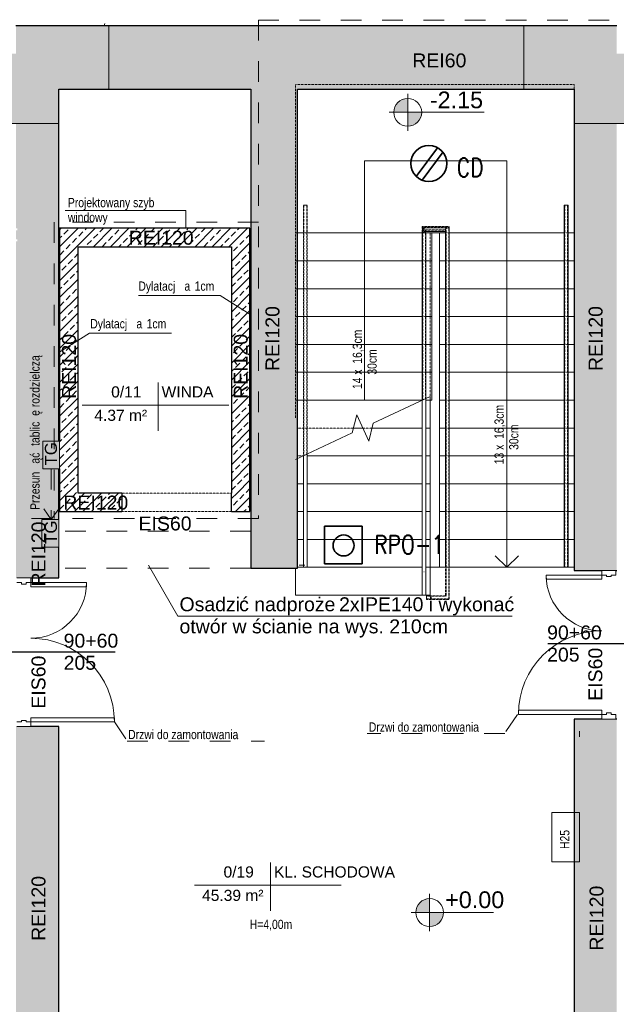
# Model space of a CAD drawing. Header units: centimetres. Extents: x 14504 to 44111, y -18976 to -7683.
# Tile 39 of 141: x 22754 to 23397, y -17597 to -16537. Entities that reach past the tile are written whole.
import ezdxf

# ---------------------------------------------------------------- set-up
doc = ezdxf.new("R2010")
doc.units = ezdxf.units.CM
doc.linetypes.add('Aligning Line 1_8_', pattern=[0.635, 0.3175, -0.3175])
doc.linetypes.add('Ponad', pattern=[0.396875, 0.238125, -0.15875])
for name, color, linetype, lineweight in [('A-AREA-IDEN', 4, 'Continuous', 9), ('A-DETL', 6, 'Continuous', 9), ('A-DETL-GENF', 92, 'Continuous', 9), ('A-DETL-MEDM', 33, 'Continuous', 25), ('A-DETL-THIN', 151, 'Continuous', 9), ('A-DOOR', 31, 'Continuous', 9), ('A-DOOR-FRAM', 31, 'Continuous', 18), ('A-FLOR', 192, 'Continuous', 9), ('A-FLOR-HRAL', 11, 'Continuous', 9), ('A-FLOR-HRAL-MBND', 5, 'Ponad', 9), ('A-WALL', 4, 'Continuous', 9), ('A-WALL-PATT', 111, 'Continuous', 25), ('G-ANNO-DIMS', 111, 'Continuous', 9), ('G-ANNO-TEXT', 8, 'Continuous', 9), ('IE inst', 1, 'Continuous', 50), ('S-STRS', 31, 'Continuous', 9), ('S-STRS-ANNO', 31, 'Continuous', 9), ('S-STRS-MBND', 31, 'Ponad', 9)]:
    doc.layers.add(name, color=color, linetype=linetype, lineweight=lineweight)
doc.styles.add('Arial', font='arial.ttf', dxfattribs={"height": 23.8125})
doc.styles.add('Arial_1', font='arial.ttf', dxfattribs={"height": 12})
doc.styles.add('Arial_2', font='arial.ttf', dxfattribs={"height": 18})
doc.styles.add('Arial_3', font='arial.ttf', dxfattribs={"width": 0.8, "height": 18})
doc.styles.add('Arial_4', font='arial.ttf', dxfattribs={"height": 10})
doc.styles.get("Standard").update_dxf_attribs({"font": 'romans.shx', "width": 0.8, "height": 20})
pattern_1 = [(45, (6556.392, -7730.719), (-9.123799, 9.123799), []), (45, (6565.516, -7730.719), (-9.123799, 9.123799), [6.452, -3.226])]

# ---------------------------------------------------------------- blocks, each defined once
blk = doc.blocks.new('Otwór drzwiowy - 118x223-651258-3_Poziom parteru')
at = {"layer": 'A-DETL-GENF', "linetype": 'Ponad'}
for p, q in [((58.2, 10), (-59.8, 10)), ((-59.8, -10), (58.2, -10))]:
    blk.add_line(p, q, dxfattribs=at)
at = {"layer": 'A-DETL-MEDM'}
for p, q in [((-59.8, 10), (-59.8, -10)), ((58.2, -10), (58.2, 10))]:
    blk.add_line(p, q, dxfattribs=at)
blk = doc.blocks.new('Poręcz - Poręcz-703287-3_Poziom parteru')
at = {"layer": 'A-FLOR-HRAL-MBND'}
for p, q in [((16631.6, -9029.2), (16659.7, -9029.2)), ((16631.6, -9035.7), (16631.6, -9029.2)), ((16631.6, -9029.2), (16659.7, -9029.2)), ((16631.6, -9035.7), (16631.6, -9029.2)), ((16631.6, -9029.2), (16659.7, -9029.2)), ((16631.6, -9035.7), (16631.6, -9029.2)), ((16631.6, -9029.2), (16659.7, -9029.2)), ((16631.6, -9035.7), (16631.6, -9029.2)), ((16634.6, -9032.2), (16656.7, -9032.2)), ((16634.6, -9035.7), (16634.6, -9032.2)), ((16634.6, -9032.2), (16656.7, -9032.2)), ((16634.6, -9035.7), (16634.6, -9032.2)), ((16634.6, -9032.2), (16656.7, -9032.2)), ((16634.6, -9035.7), (16634.6, -9032.2)), ((16634.6, -9032.2), (16656.7, -9032.2)), ((16634.6, -9035.7), (16634.6, -9032.2)), ((16656.7, -9032.2), (16656.7, -9395.7)), ((16656.7, -9032.2), (16656.7, -9395.7)), ((16656.7, -9032.2), (16656.7, -9395.7)), ((16656.7, -9032.2), (16656.7, -9395.7)), ((16659.7, -9029.2), (16659.7, -9395.7)), ((16659.7, -9029.2), (16659.7, -9395.7)), ((16659.7, -9029.2), (16659.7, -9395.7)), ((16659.7, -9029.2), (16659.7, -9395.7)), ((16631.6, -9215.7), (16631.6, -9035.7)), ((16631.6, -9215.7), (16631.6, -9035.7)), ((16631.6, -9215.7), (16631.6, -9035.7)), ((16631.6, -9215.7), (16631.6, -9035.7)), ((16634.6, -9214.3), (16634.6, -9035.7)), ((16634.6, -9214.3), (16634.6, -9035.7)), ((16634.6, -9214.3), (16634.6, -9035.7)), ((16634.6, -9214.3), (16634.6, -9035.7)), ((16656.7, -9395.7), (16656.7, -9426.8)), ((16656.7, -9395.7), (16656.7, -9426.8)), ((16656.7, -9395.7), (16656.7, -9426.8)), ((16656.7, -9395.7), (16656.7, -9426.8)), ((16659.7, -9395.7), (16659.7, -9429.8)), ((16659.7, -9395.7), (16659.7, -9429.8)), ((16659.7, -9395.7), (16659.7, -9429.8)), ((16659.7, -9395.7), (16659.7, -9429.8)), ((16635.6, -9429.8), (16635.6, -9426.8)), ((16656.7, -9426.8), (16635.6, -9426.8)), ((16635.6, -9429.8), (16635.6, -9426.8)), ((16656.7, -9426.8), (16635.6, -9426.8)), ((16635.6, -9429.8), (16635.6, -9426.8)), ((16656.7, -9426.8), (16635.6, -9426.8)), ((16635.6, -9429.8), (16635.6, -9426.8)), ((16656.7, -9426.8), (16635.6, -9426.8)), ((16659.7, -9429.8), (16635.6, -9429.8)), ((16659.7, -9429.8), (16635.6, -9429.8)), ((16659.7, -9429.8), (16635.6, -9429.8)), ((16659.7, -9429.8), (16635.6, -9429.8))]:
    blk.add_line(p, q, dxfattribs=at)
blk = doc.blocks.new('Poręcz - Poręcz-703291-3_Poziom parteru')
at = {"layer": 'A-FLOR-HRAL-MBND'}
for p, q in [((16503.7, -9005.7), (16506.7, -9005.7)), ((16503.7, -9035.7), (16503.7, -9005.7)), ((16503.7, -9005.7), (16506.7, -9005.7)), ((16503.7, -9035.7), (16503.7, -9005.7)), ((16503.7, -9005.7), (16506.7, -9005.7)), ((16503.7, -9035.7), (16503.7, -9005.7)), ((16503.7, -9005.7), (16506.7, -9005.7)), ((16503.7, -9035.7), (16503.7, -9005.7)), ((16506.7, -9035.7), (16506.7, -9005.7)), ((16506.7, -9035.7), (16506.7, -9005.7)), ((16506.7, -9035.7), (16506.7, -9005.7)), ((16506.7, -9035.7), (16506.7, -9005.7)), ((16503.7, -9275.3), (16503.7, -9035.7)), ((16503.7, -9275.3), (16503.7, -9035.7)), ((16503.7, -9275.3), (16503.7, -9035.7)), ((16503.7, -9275.3), (16503.7, -9035.7)), ((16506.7, -9273.9), (16506.7, -9035.7)), ((16506.7, -9273.9), (16506.7, -9035.7)), ((16506.7, -9273.9), (16506.7, -9035.7)), ((16506.7, -9273.9), (16506.7, -9035.7))]:
    blk.add_line(p, q, dxfattribs=at)
blk = doc.blocks.new('Typ poręczy górnej - Górna poręcz_wewnętrzny_-703303-3_Poziom parteru')
at = {"layer": 'A-FLOR-HRAL'}
for p, q in [((16631.1, -9396.3), (16631.1, -9425.7)), ((16632.9, -9400.5), (16633.3, -9400.5)), ((16635.1, -9425.7), (16635.1, -9396.3))]:
    blk.add_line(p, q, dxfattribs=at)
at = {"layer": 'A-FLOR-HRAL', "flags": 128}
blk.add_lwpolyline([(16633.3, -9425.7), (16633.1, -9425.7), (16632.9, -9425.7)], dxfattribs=at)
blk = doc.blocks.new('Typ poręczy górnej - Górna poręcz_wewnętrzny_-V14-3_Poziom parteru')
at = {"layer": 'A-FLOR-HRAL', "linetype": 'Ponad'}
for p, q in [((16631.1, -9028.7), (16660.2, -9028.7)), ((16631.1, -9035.7), (16631.1, -9028.7)), ((16635.1, -9032.7), (16656.2, -9032.7)), ((16635.1, -9035.7), (16635.1, -9032.7)), ((16656.2, -9032.7), (16656.2, -9395.7)), ((16660.2, -9028.7), (16660.2, -9395.7)), ((16631.1, -9215.9), (16631.1, -9035.7)), ((16635.1, -9214), (16635.1, -9035.7)), ((16656.2, -9395.7), (16656.2, -9426.3)), ((16660.2, -9395.7), (16660.2, -9430.3)), ((16635.6, -9430.3), (16635.6, -9426.3)), ((16656.2, -9426.3), (16635.6, -9426.3)), ((16660.2, -9430.3), (16635.6, -9430.3))]:
    blk.add_line(p, q, dxfattribs=at)
at = {"layer": 'A-FLOR-HRAL'}
for p, q in [((16635.1, -9214), (16631.1, -9215.9)), ((16631.1, -9425.7), (16631.1, -9215.9)), ((16635.1, -9425.7), (16635.1, -9214)), ((16631.1, -9425.7), (16635.1, -9425.7))]:
    blk.add_line(p, q, dxfattribs=at)
blk = doc.blocks.new('Typ poręczy górnej - Górna poręcz_wewnętrzny_-703317-3_Poziom parteru')
at = {"layer": 'A-FLOR-HRAL', "linetype": 'Ponad'}
for p, q in [((16503.2, -9005.7), (16507.2, -9005.7)), ((16503.2, -9035.7), (16503.2, -9005.7)), ((16507.2, -9035.7), (16507.2, -9005.7)), ((16503.2, -9275.5), (16503.2, -9035.7)), ((16507.2, -9273.7), (16507.2, -9035.7))]:
    blk.add_line(p, q, dxfattribs=at)
at = {"layer": 'A-FLOR-HRAL'}
for p, q in [((16507.2, -9273.7), (16503.2, -9275.5)), ((16503.2, -9395.7), (16503.2, -9275.5)), ((16507.2, -9395.7), (16507.2, -9273.7)), ((16503.2, -9395.7), (16507.2, -9395.7))]:
    blk.add_line(p, q, dxfattribs=at)
blk = doc.blocks.new('Poręcz - Poręcz-704087-3_Poziom parteru')
at = {"layer": 'A-FLOR-HRAL'}
for p, q in [((16631.6, -9030.7), (16632.1, -9030.7)), ((16631.6, -9032.8), (16631.6, -9030.7)), ((16634.6, -9035.4), (16634.6, -9034.2))]:
    blk.add_line(p, q, dxfattribs=at)
blk = doc.blocks.new('Typ poręczy górnej - Górna poręcz_wewnętrzny_-704103-3_Poziom parteru')
at = {"layer": 'A-FLOR-HRAL'}
for p, q in [((16658.2, -9030.2), (16632.3, -9030.2)), ((16656.2, -9032.2), (16656.2, -9395.7)), ((16660.2, -9395.7), (16660.2, -9032.2)), ((16631.1, -9033), (16631.1, -9215.7)), ((16635.1, -9214), (16635.1, -9036.5)), ((16635.8, -9034.2), (16656.2, -9034.2))]:
    blk.add_line(p, q, dxfattribs=at)
at = {"layer": 'A-FLOR-HRAL', "flags": 128}
for points in [[(16633.3, -9032.4), (16633.1, -9032.2), (16632.7, -9031.7), (16632.3, -9031.2), (16632.1, -9030.8), (16632, -9030.4), (16632.1, -9030.2), (16632.3, -9030.2)], [(16658.2, -9030.2), (16657.6, -9030.2), (16657.2, -9030.4), (16656.7, -9030.8), (16656.4, -9031.2), (16656.2, -9031.7), (16656.2, -9032.2)], [(16656.2, -9032.2), (16656.2, -9031.7), (16656.4, -9031.2), (16656.7, -9030.8), (16657.2, -9030.4), (16657.6, -9030.2), (16658.2, -9030.2), (16658.7, -9030.2), (16659.2, -9030.4), (16659.6, -9030.8)], [(16659.6, -9030.8), (16659.2, -9030.4), (16658.7, -9030.2), (16658.2, -9030.2)], [(16633.1, -9033.8), (16632.6, -9033.4), (16632.1, -9033), (16631.7, -9032.8), (16631.4, -9032.8), (16631.2, -9032.8), (16631.1, -9033)], [(16631.1, -9033), (16631.2, -9033.3), (16631.4, -9033.7), (16631.7, -9034.2), (16632.1, -9034.7), (16632.6, -9035.2), (16633.1, -9035.7), (16633.3, -9035.9)], [(16634.8, -9035.7), (16634.5, -9035.3), (16634.1, -9034.8), (16633.6, -9034.3)], [(16658.4, -9395.7), (16658.2, -9395.7), (16658, -9395.7)]]:
    blk.add_lwpolyline(points, dxfattribs=at)
blk = doc.blocks.new('Typ poręczy górnej - Górna poręcz_wewnętrzny_-V15-3_Poziom parteru')
at = {"layer": 'A-FLOR-HRAL'}
for p, q in [((16633.1, -9030.2), (16633.1, -9034.2)), ((16633.1, -9030.2), (16660.2, -9030.2)), ((16660.2, -9030.2), (16660.2, -9395.7)), ((16631.1, -9035.7), (16635.1, -9035.7)), ((16631.1, -9215.7), (16631.1, -9035.7)), ((16633.1, -9034.2), (16656.2, -9034.2)), ((16635.1, -9214), (16635.1, -9035.7)), ((16656.2, -9034.2), (16656.2, -9395.7)), ((16631.1, -9215.7), (16631.5, -9215.7)), ((16660.2, -9395.7), (16656.2, -9395.7))]:
    blk.add_line(p, q, dxfattribs=at)
blk = doc.blocks.new('Typ poręczy górnej - Górna poręcz_wewnętrzny_-704117-3_Poziom parteru')
at = {"layer": 'A-FLOR-HRAL'}
for p, q in [((16784.1, -9005.7), (16784.1, -9036.7)), ((16788.1, -9036.7), (16788.1, -9005.7)), ((16784.1, -9036.7), (16784.1, -9395.7)), ((16788.1, -9395.7), (16788.1, -9036.7))]:
    blk.add_line(p, q, dxfattribs=at)
at = {"layer": 'A-FLOR-HRAL', "flags": 128}
for points in [[(16785.9, -9005.7), (16786.1, -9005.7), (16786.3, -9005.7)], [(16786.3, -9395.7), (16786.1, -9395.7), (16785.9, -9395.7)]]:
    blk.add_lwpolyline(points, dxfattribs=at)
blk = doc.blocks.new('Typ poręczy górnej - Górna poręcz_wewnętrzny_-V16-3_Poziom parteru')
at = {"layer": 'A-FLOR-HRAL'}
for p, q in [((16788.1, -9005.7), (16784.1, -9005.7)), ((16784.1, -9005.7), (16784.1, -9395.7)), ((16788.1, -9005.7), (16788.1, -9395.7)), ((16788.1, -9395.7), (16784.1, -9395.7))]:
    blk.add_line(p, q, dxfattribs=at)
blk = doc.blocks.new('Poręcz - Poręcz-712260-3_Poziom parteru')
at = {"layer": 'A-FLOR-HRAL-MBND'}
for p, q in [((16784.6, -9005.7), (16784.6, -9035.7)), ((16784.6, -9005.7), (16784.6, -9035.7)), ((16784.6, -9005.7), (16784.6, -9035.7)), ((16784.6, -9005.7), (16784.6, -9035.7)), ((16787.6, -9005.7), (16787.6, -9035.7)), ((16787.6, -9005.7), (16787.6, -9035.7)), ((16787.6, -9005.7), (16787.6, -9035.7)), ((16787.6, -9005.7), (16787.6, -9035.7)), ((16784.6, -9035.7), (16784.6, -9395.7)), ((16784.6, -9035.7), (16784.6, -9395.7)), ((16784.6, -9035.7), (16784.6, -9395.7)), ((16784.6, -9035.7), (16784.6, -9395.7)), ((16787.6, -9035.7), (16787.6, -9395.7)), ((16787.6, -9035.7), (16787.6, -9395.7)), ((16787.6, -9035.7), (16787.6, -9395.7)), ((16787.6, -9035.7), (16787.6, -9395.7)), ((16787.6, -9395.7), (16784.6, -9395.7)), ((16787.6, -9395.7), (16784.6, -9395.7)), ((16787.6, -9395.7), (16784.6, -9395.7)), ((16787.6, -9395.7), (16784.6, -9395.7))]:
    blk.add_line(p, q, dxfattribs=at)
blk = doc.blocks.new('Etyk_pom_1_mala - Etyk_pom_1_mala-219433-3_Poziom parteru')
at = {"layer": 'A-AREA-IDEN'}
for p, q in [((-0.096, 0.144), (-0.096, -0.378)), ((-0.915, -0.101), (0.666, -0.101))]:
    blk.add_line(p, q, dxfattribs=at)

msp = doc.modelspace()

# ---------------------------------------------------------------- hatches: boundary and pattern name
at = {"layer": 'A-DETL-GENF', "transparency": 33554508}
for color, points in [(1, [(22751.1, -16648.4), (22796, -16648.4), (22796, -16611.4), (22850, -16611.4), (22850, -16543.4), (22750, -16543.4), (22750, -16573.4), (22650, -16573.4), (22650, -16648.4), (22750, -16648.4)]), (1, [(23354.6, -16648.4), (23497, -16648.4), (23497, -16573.4), (23397, -16573.4), (23397, -16543.4), (23297, -16543.4), (23297, -16611.4), (23351, -16611.4), (23351, -16648.4)]), (7, [(22781.2, -17020.4), (22797, -17020.4), (22797, -16990.4), (22779, -16990.4), (22779, -17020.4)]), (7, [(22796, -17104.8), (22796, -17074.8), (22778, -17074.8), (22778, -17104.8), (22796, -17104.8)])]:
    msp.add_hatch(color=color, dxfattribs=at).paths.add_polyline_path(points)
at = {"layer": 'A-WALL-PATT', "lineweight": 9, "transparency": 33554610}
for points in [[(23003, -16611.4), (23297, -16611.4), (23297, -16543.4), (22850, -16543.4), (22850, -16611.4)], [(23003, -17127.4), (23053, -17127.4), (23053, -16611.4), (23003, -16611.4), (23003, -16957.6)]]:
    msp.add_hatch(color=256, dxfattribs=at).paths.add_polyline_path(points)
h = msp.add_hatch(color=256, dxfattribs=at)
h.paths.add_polyline_path([(22750, -18071.2), (22796, -18071.2), (22796, -17297.8), (22750, -17297.8), (22750, -18056.4)])
h.paths.add_polyline_path([(22793.6, -17137.8), (22796, -17137.8), (22796, -17104.8), (22778, -17104.8), (22778, -17074.8), (22796, -17074.8), (22796, -17020.4), (22779, -17020.4), (22779, -16990.4), (22796, -16990.4), (22796, -16648.4), (22750, -16648.4), (22750, -16761.4), (22751.6, -16761.4), (22751.6, -16763.4), (22750, -16763.4), (22750, -16773.4), (22751.6, -16773.4), (22751.6, -16775.4), (22750, -16775.4), (22750, -17137.8), (22766, -17137.8)])
h = msp.add_hatch(color=256, dxfattribs=at)
h.paths.add_polyline_path([(23381, -18146.2), (23397, -18146.2), (23397, -17289.8), (23351, -17289.8), (23351, -18146.2), (23367.2, -18146.2)])
h.paths.add_polyline_path([(23391.1, -17129.8), (23397, -17129.8), (23397, -16648.4), (23351, -16648.4), (23351, -17129.8), (23386, -17129.8)])
h = msp.add_hatch(dxfattribs=at)
h.set_pattern_fill('FP_1', color=256, style=0, pattern_type=2)
h.set_pattern_definition(pattern_1)
h.paths.add_polyline_path([(22797, -17066.4), (22817, -17066.4), (22817, -16761.4), (22797, -16761.4), (22797, -17020.4)])
h = msp.add_hatch(dxfattribs=at)
h.set_pattern_fill('FP_1', color=256, style=0, pattern_type=2)
h.set_pattern_definition(pattern_1)
h.paths.add_polyline_path([(23002, -16781.4), (23002, -16761.4), (22817, -16761.4), (22817, -16781.4), (22982, -16781.4)])
h = msp.add_hatch(dxfattribs=at)
h.set_pattern_fill('FP_1', color=256, style=0, pattern_type=2)
h.set_pattern_definition(pattern_1)
h.paths.add_polyline_path([(23002, -17046.4), (23002, -16781.4), (22982, -16781.4), (22982, -17046.4), (22984, -17046.4)])
h = msp.add_hatch(dxfattribs=at)
h.set_pattern_fill('FP_1', color=256, style=0, pattern_type=2)
h.set_pattern_definition(pattern_1)
h.paths.add_polyline_path([(22982, -17066.4), (23002, -17066.4), (23002, -17046.4), (22982, -17046.4)])
h.paths.add_polyline_path([(22817, -17066.4), (22864, -17066.4), (22864, -17046.4), (22817, -17046.4)])
at = {"layer": 'G-ANNO-DIMS'}
h = msp.add_hatch(color=256, dxfattribs=at)
edge = h.paths.add_edge_path()
edge.add_arc((23171.9, -16636.5), 15, 90, 180)
edge.add_line((23156.9, -16636.5), (23171.9, -16636.5))
edge.add_line((23171.9, -16636.5), (23171.9, -16621.5))
h = msp.add_hatch(color=256, dxfattribs=at)
edge = h.paths.add_edge_path()
edge.add_arc((23171.9, -16636.5), 15, 270, 360)
edge.add_line((23186.9, -16636.5), (23171.9, -16636.5))
edge.add_line((23171.9, -16636.5), (23171.9, -16651.5))
h = msp.add_hatch(color=256, dxfattribs=at)
edge = h.paths.add_edge_path()
edge.add_arc((23195.5, -17498.1), 15, 90, 180)
edge.add_line((23180.5, -17498.1), (23195.5, -17498.1))
edge.add_line((23195.5, -17498.1), (23195.5, -17483.1))
h = msp.add_hatch(color=256, dxfattribs=at)
edge = h.paths.add_edge_path()
edge.add_arc((23195.5, -17498.1), 15, 270, 360)
edge.add_line((23210.5, -17498.1), (23195.5, -17498.1))
edge.add_line((23195.5, -17498.1), (23195.5, -17513.1))

# ---------------------------------------------------------------- linework, layer by layer
at = {"layer": 'A-DETL', "linetype": 'Aligning Line 1_8_', "ltscale": 70}
for p, q in [((22857.6, -16498.1), (22845.1, -16543.4)), ((23011, -16537.1), (23403.5, -16537.1)), ((23011, -16537.1), (23011, -17073.9)), ((23297, -16543.4), (23297, -16611.4)), ((23011, -16754.8), (22791, -16754.8)), ((22791, -16754.8), (22791, -17073.9)), ((22788, -17020.4), (22788, -17074.8)), ((22788, -17074.8), (22780, -17063.4)), ((22788, -17074.8), (22796, -17063.4)), ((23011, -17073.9), (22743.5, -17073.9)), ((23003, -17087.4), (22797, -17087.4)), ((23003, -17127.4), (22797, -17127.4)), ((23290, -17284.8), (23276.3, -17305.2)), ((22856, -17292.8), (22869.8, -17313.2)), ((23276.3, -17305.5), (23128.3, -17305.5)), ((22869.8, -17313.5), (23017.8, -17313.5))]:
    msp.add_line(p, q, dxfattribs=at)
at = {"layer": 'A-DETL-MEDM'}
for p, q in [((23322.8, -17208.4), (23433.8, -17208.4)), ((22856.8, -17217.8), (22745.8, -17217.8))]:
    msp.add_line(p, q, dxfattribs=at)
at = {"layer": 'A-DETL-THIN'}
for p, q in [((22850, -16543.4), (22750, -16543.4)), ((22850, -16611.4), (22850, -16543.4)), ((23397, -16543.4), (23297, -16543.4)), ((23297, -16543.4), (23297, -16611.4)), ((22796, -16648.4), (22796, -16611.4)), ((22796, -16611.4), (22850, -16611.4)), ((23297, -16611.4), (23351, -16611.4)), ((23351, -16611.4), (23351, -16648.4)), ((22650, -16648.4), (22796, -16648.4)), ((23351, -16648.4), (23497, -16648.4)), ((22932.9, -16742.3), (22802.9, -16742.3)), ((22932.9, -16742.3), (22932.9, -16761.4)), ((22969.8, -16833.7), (22881.8, -16833.7)), ((22969.8, -16833.7), (23003, -16854.5)), ((22829.3, -16874.2), (22796, -16895)), ((22829.3, -16874.2), (22917.3, -16874.2)), ((22779, -16990.4), (22779, -17020.4)), ((22797, -16990.4), (22779, -16990.4)), ((22797, -17020.4), (22797, -16990.4)), ((22779, -17020.4), (22797, -17020.4)), ((22778, -17074.8), (22778, -17104.8)), ((22796, -17074.8), (22778, -17074.8)), ((22796, -17104.8), (22796, -17074.8)), ((22778, -17104.8), (22796, -17104.8)), ((22924.2, -17179), (22892.6, -17124.2)), ((23061, -17124.2), (23055, -17124.2)), ((22924.2, -17179), (23284.2, -17179)), ((23357, -17309), (23357, -17303)), ((23327, -17443.4), (23327, -17390.5)), ((23327, -17390.5), (23357, -17390.5)), ((23357, -17390.5), (23357, -17443.4)), ((23357, -17443.4), (23327, -17443.4))]:
    msp.add_line(p, q, dxfattribs=at)
at = {"layer": 'A-DOOR', "color": 94, "lineweight": 18}
for p, q in [((22766, -17142.8), (22826, -17142.8)), ((22766, -17147.3), (22766, -17142.8)), ((22826, -17142.8), (22826, -17147.3)), ((23321, -17134.8), (23321, -17139.3)), ((23381, -17134.8), (23321, -17134.8)), ((23321, -17139.3), (23381, -17139.3)), ((23381, -17139.3), (23381, -17134.8)), ((22826, -17147.3), (22766, -17147.3)), ((23291, -17284.8), (23291, -17280.3)), ((23381, -17280.3), (23381, -17284.8)), ((22766, -17288.3), (22766, -17292.8)), ((22856, -17292.8), (22856, -17288.3))]:
    msp.add_line(p, q, dxfattribs=at)
at = {"layer": 'A-DOOR', "lineweight": 18}
for p, q in [((23291, -17280.3), (23381, -17280.3)), ((22856, -17288.3), (22766, -17288.3)), ((23381, -17284.8), (23291, -17284.8)), ((22766, -17292.8), (22856, -17292.8))]:
    msp.add_line(p, q, dxfattribs=at)
at = {"layer": 'A-DOOR', "color": 84}
for centre, start, end in [((22766, -17142.8), 270, 0), ((23381, -17134.8), 180, 270)]:
    msp.add_arc(centre, 60, start, end, dxfattribs=at)
at = {"layer": 'A-DOOR'}
for centre, start, end in [((23381, -17284.8), 90, 180), ((22766, -17292.8), 0, 90)]:
    msp.add_arc(centre, 90, start, end, dxfattribs=at)
at = {"layer": 'A-DOOR-FRAM', "color": 94}
for p, q in [((23396, -17129.8), (23381, -17129.8)), ((23381, -17129.8), (23381, -17134.8)), ((23396, -17134.8), (23396, -17129.8)), ((22751, -17137.8), (22766, -17137.8)), ((22755.9, -17142.8), (22751, -17142.8)), ((22755.9, -17144.4), (22755.9, -17142.8)), ((22761, -17142.8), (22761, -17144.4)), ((22766, -17142.8), (22761, -17142.8)), ((22766, -17137.8), (22766, -17142.8)), ((23381, -17134.8), (23386, -17134.8)), ((23386, -17134.8), (23386, -17136.4)), ((23386, -17136.4), (23391.1, -17136.4)), ((23391.1, -17136.4), (23391.1, -17134.8)), ((23391.1, -17134.8), (23396, -17134.8)), ((22761, -17144.4), (22755.9, -17144.4)), ((22755.9, -17291.2), (22761, -17291.2)), ((22755.9, -17292.8), (22755.9, -17291.2)), ((22761, -17291.2), (22761, -17292.8)), ((23381, -17284.8), (23381, -17289.8)), ((23386, -17284.8), (23381, -17284.8)), ((23381, -17289.8), (23396, -17289.8)), ((23391.1, -17283.2), (23386, -17283.2)), ((23386, -17283.2), (23386, -17284.8)), ((23391.1, -17284.8), (23391.1, -17283.2)), ((23396, -17284.8), (23391.1, -17284.8)), ((23396, -17289.8), (23396, -17284.8)), ((22751, -17292.8), (22755.9, -17292.8)), ((22766, -17297.8), (22751, -17297.8)), ((22761, -17292.8), (22766, -17292.8)), ((22766, -17292.8), (22766, -17297.8))]:
    msp.add_line(p, q, dxfattribs=at)
at = {"layer": 'A-FLOR'}
for p, q in [((23212.6, -17126.4), (23196, -17126.4)), ((23340.5, -17126.4), (23216.6, -17126.4)), ((23351, -17126.4), (23344.5, -17126.4))]:
    msp.add_line(p, q, dxfattribs=at)
at = {"layer": 'A-WALL', "lineweight": 25}
for p, q in [((23397, -16543.4), (22750, -16543.4)), ((22796, -16990.4), (22796, -16611.4)), ((22796, -16611.4), (23003, -16611.4)), ((23003, -16611.4), (23003, -17127.4)), ((23053, -17127.4), (23053, -16611.4)), ((23053, -16611.4), (23351, -16611.4)), ((23351, -16611.4), (23351, -17129.8)), ((22797, -16761.4), (22797, -16990.4)), ((23002, -16761.4), (22797, -16761.4)), ((23002, -17066.4), (23002, -16761.4)), ((22817, -17046.4), (22817, -16781.4)), ((22817, -16781.4), (22982, -16781.4)), ((22982, -16781.4), (22982, -17046.4)), ((22796, -17074.8), (22796, -17020.4)), ((22797, -17020.4), (22797, -17066.4)), ((22864, -17046.4), (22817, -17046.4)), ((22797, -17066.4), (22864, -17066.4)), ((22982, -17066.4), (23002, -17066.4)), ((22796, -17137.8), (22796, -17104.8)), ((23003, -17127.4), (23053, -17127.4)), ((23351, -17129.8), (23381, -17129.8)), ((23396, -17129.8), (23397, -17129.8)), ((22766, -17137.8), (22796, -17137.8)), ((23351, -17289.8), (23351, -17668.2)), ((23381, -17289.8), (23351, -17289.8)), ((23397, -17289.8), (23396, -17289.8)), ((22796, -17297.8), (22766, -17297.8)), ((22796, -17668.2), (22796, -17297.8))]:
    msp.add_line(p, q, dxfattribs=at)
at = {"layer": 'G-ANNO-DIMS'}
for p, q in [((23171.9, -16616.5), (23171.9, -16656.5)), ((23171.9, -16636.5), (23171.9, -16621.5)), ((23191.9, -16636.5), (23151.9, -16636.5)), ((23156.9, -16636.5), (23171.9, -16636.5)), ((23186.9, -16636.5), (23171.9, -16636.5)), ((23171.9, -16636.5), (23171.9, -16651.5)), ((23171.9, -16636.5), (23193.2, -16636.5)), ((23193.2, -16636.5), (23254.2, -16636.5)), ((23195.5, -17478.1), (23195.5, -17518.1)), ((23195.5, -17498.1), (23195.5, -17483.1)), ((23215.5, -17498.1), (23175.5, -17498.1)), ((23180.5, -17498.1), (23195.5, -17498.1)), ((23210.5, -17498.1), (23195.5, -17498.1)), ((23195.5, -17498.1), (23195.5, -17513.1)), ((23195.5, -17498.1), (23222, -17498.1)), ((23222, -17498.1), (23264.3, -17498.1))]:
    msp.add_line(p, q, dxfattribs=at)
for centre, start, end in [((23171.9, -16636.5), 90, 180), ((23171.9, -16636.5), 0, 90), ((23171.9, -16636.5), 180, 270), ((23171.9, -16636.5), 270, 0), ((23195.5, -17498.1), 90, 180), ((23195.5, -17498.1), 0, 90), ((23195.5, -17498.1), 180, 270), ((23195.5, -17498.1), 270, 0)]:
    msp.add_arc(centre, 15, start, end, dxfattribs=at)
at = {"layer": 'IE inst', "linetype": 'Continuous', "lineweight": 35}
for p, q in [((23203.9, -16674.6), (23181.1, -16705.5)), ((23210, -16679.1), (23187.5, -16709.6))]:
    msp.add_line(p, q, dxfattribs=at)
msp.add_lwpolyline([(23082.3, -17082.2), (23122.7, -17082.2), (23122.7, -17122.5), (23082.3, -17122.5)], close=True, dxfattribs=at)
for centre, radius in [((23194.6, -16691.6), 19.4), ((23102.8, -17102.9), 11.3)]:
    msp.add_circle(centre, radius, dxfattribs=at)
at = {"layer": 'S-STRS'}
for p, q in [((23053, -16766.4), (23187.5, -16766.4)), ((23191.5, -16766.4), (23198, -16766.4)), ((23198, -16766.4), (23206, -16766.4)), ((23198, -16796.4), (23198, -16766.4)), ((23212.6, -16766.4), (23206, -16766.4)), ((23206, -16766.4), (23206, -16796.4)), ((23340.5, -16766.4), (23216.6, -16766.4)), ((23351, -16766.4), (23344.5, -16766.4)), ((23053, -16796.4), (23187.5, -16796.4)), ((23191.5, -16796.4), (23198, -16796.4)), ((23198, -16826.4), (23198, -16796.4)), ((23206, -16796.4), (23206, -16826.4)), ((23212.6, -16796.4), (23206, -16796.4)), ((23340.5, -16796.4), (23216.6, -16796.4)), ((23351, -16796.4), (23344.5, -16796.4)), ((23053, -16826.4), (23187.5, -16826.4)), ((23191.5, -16826.4), (23198, -16826.4)), ((23198, -16856.4), (23198, -16826.4)), ((23206, -16826.4), (23206, -16856.4)), ((23212.6, -16826.4), (23206, -16826.4)), ((23340.5, -16826.4), (23216.6, -16826.4)), ((23351, -16826.4), (23344.5, -16826.4)), ((23053, -16856.4), (23187.5, -16856.4)), ((23191.5, -16856.4), (23198, -16856.4)), ((23198, -16886.4), (23198, -16856.4)), ((23206, -16856.4), (23206, -16886.4)), ((23212.6, -16856.4), (23206, -16856.4)), ((23340.5, -16856.4), (23216.6, -16856.4)), ((23351, -16856.4), (23344.5, -16856.4)), ((23053, -16886.4), (23187.5, -16886.4)), ((23191.5, -16886.4), (23198, -16886.4)), ((23198, -16916.4), (23198, -16886.4)), ((23206, -16886.4), (23206, -16916.4)), ((23212.6, -16886.4), (23206, -16886.4)), ((23340.5, -16886.4), (23216.6, -16886.4)), ((23351, -16886.4), (23344.5, -16886.4)), ((23053, -16916.4), (23187.5, -16916.4)), ((23191.5, -16916.4), (23198, -16916.4)), ((23198, -16946.4), (23198, -16916.4)), ((23206, -16916.4), (23206, -16946.4)), ((23212.6, -16916.4), (23206, -16916.4)), ((23340.5, -16916.4), (23216.6, -16916.4)), ((23351, -16916.4), (23344.5, -16916.4)), ((23053, -16946.4), (23187.5, -16946.4)), ((23191.5, -16946.4), (23196, -16946.4)), ((23196, -16946.4), (23196, -16942.6)), ((23196, -16976.4), (23196, -16946.4)), ((23196, -16946.4), (23198, -16946.4)), ((23206, -16946.4), (23206, -16976.4)), ((23212.6, -16946.4), (23206, -16946.4)), ((23340.5, -16946.4), (23216.6, -16946.4)), ((23351, -16946.4), (23344.5, -16946.4)), ((23113.5, -16976.4), (23123.5, -16976.4)), ((23133.6, -16976.4), (23187.5, -16976.4)), ((23191.5, -16976.4), (23196, -16976.4)), ((23196, -17006.4), (23196, -16976.4)), ((23206, -16976.4), (23206, -17006.4)), ((23212.6, -16976.4), (23206, -16976.4)), ((23340.5, -16976.4), (23216.6, -16976.4)), ((23351, -16976.4), (23344.5, -16976.4)), ((23059.2, -17006.4), (23059.6, -17006.4)), ((23063.6, -17006.4), (23187.5, -17006.4)), ((23191.5, -17006.4), (23196, -17006.4)), ((23196, -17036.4), (23196, -17006.4)), ((23206, -17006.4), (23206, -17036.4)), ((23212.6, -17006.4), (23206, -17006.4)), ((23340.5, -17006.4), (23216.6, -17006.4)), ((23351, -17006.4), (23344.5, -17006.4)), ((23053, -17036.4), (23059.6, -17036.4)), ((23063.6, -17036.4), (23187.5, -17036.4)), ((23191.5, -17036.4), (23196, -17036.4)), ((23196, -17066.4), (23196, -17036.4)), ((23206, -17036.4), (23206, -17066.4)), ((23212.6, -17036.4), (23206, -17036.4)), ((23340.5, -17036.4), (23216.6, -17036.4)), ((23351, -17036.4), (23344.5, -17036.4)), ((23053, -17066.4), (23059.6, -17066.4)), ((23063.6, -17066.4), (23187.5, -17066.4)), ((23191.5, -17066.4), (23196, -17066.4)), ((23196, -17096.4), (23196, -17066.4)), ((23206, -17066.4), (23206, -17096.4)), ((23212.6, -17066.4), (23206, -17066.4)), ((23340.5, -17066.4), (23216.6, -17066.4)), ((23351, -17066.4), (23344.5, -17066.4)), ((23053, -17096.4), (23059.6, -17096.4)), ((23063.6, -17096.4), (23187.5, -17096.4)), ((23191.5, -17096.4), (23196, -17096.4)), ((23196, -17126.4), (23196, -17096.4)), ((23206, -17096.4), (23206, -17126.4)), ((23212.6, -17096.4), (23206, -17096.4)), ((23340.5, -17096.4), (23216.6, -17096.4)), ((23351, -17096.4), (23344.5, -17096.4)), ((23051, -17156.4), (23051, -17127.4)), ((23053, -17126.4), (23059.6, -17126.4)), ((23063.6, -17126.4), (23187.5, -17126.4)), ((23191.5, -17126.4), (23196, -17126.4)), ((23196, -17156.4), (23196, -17126.4)), ((23212.6, -17126.4), (23206, -17126.4)), ((23340.5, -17126.4), (23216.6, -17126.4)), ((23351, -17126.4), (23344.5, -17126.4)), ((23051, -17156.4), (23187.5, -17156.4)), ((23191.5, -17156.4), (23196, -17156.4))]:
    msp.add_line(p, q, dxfattribs=at)
at = {"layer": 'S-STRS', "linetype": 'Ponad'}
for p, q in [((23053, -16766.4), (23187.5, -16766.4)), ((23191.5, -16766.4), (23198, -16766.4)), ((23212.6, -16766.4), (23206, -16766.4)), ((23340.5, -16766.4), (23216.6, -16766.4)), ((23351, -16766.4), (23344.5, -16766.4)), ((23053, -16796.4), (23187.5, -16796.4)), ((23191.5, -16796.4), (23198, -16796.4)), ((23212.6, -16796.4), (23206, -16796.4)), ((23340.5, -16796.4), (23216.6, -16796.4)), ((23351, -16796.4), (23344.5, -16796.4)), ((23053, -16826.4), (23187.5, -16826.4)), ((23191.5, -16826.4), (23198, -16826.4)), ((23212.6, -16826.4), (23206, -16826.4)), ((23340.5, -16826.4), (23216.6, -16826.4)), ((23351, -16826.4), (23344.5, -16826.4)), ((23053, -16856.4), (23187.5, -16856.4)), ((23191.5, -16856.4), (23198, -16856.4)), ((23212.6, -16856.4), (23206, -16856.4)), ((23340.5, -16856.4), (23216.6, -16856.4)), ((23351, -16856.4), (23344.5, -16856.4)), ((23053, -16886.4), (23187.5, -16886.4)), ((23191.5, -16886.4), (23198, -16886.4)), ((23212.6, -16886.4), (23206, -16886.4)), ((23340.5, -16886.4), (23216.6, -16886.4)), ((23351, -16886.4), (23344.5, -16886.4)), ((23053, -16916.4), (23187.5, -16916.4)), ((23191.5, -16916.4), (23198, -16916.4)), ((23212.6, -16916.4), (23206, -16916.4)), ((23340.5, -16916.4), (23216.6, -16916.4)), ((23351, -16916.4), (23344.5, -16916.4)), ((23053, -16946.4), (23187.5, -16946.4)), ((23191.5, -16946.4), (23196, -16946.4)), ((23196, -16946.4), (23198, -16946.4)), ((23212.6, -16946.4), (23206, -16946.4)), ((23340.5, -16946.4), (23216.6, -16946.4)), ((23351, -16946.4), (23344.5, -16946.4)), ((23113.5, -16976.4), (23123.5, -16976.4)), ((23133.6, -16976.4), (23187.5, -16976.4)), ((23191.5, -16976.4), (23196, -16976.4)), ((23212.6, -16976.4), (23206, -16976.4)), ((23340.5, -16976.4), (23216.6, -16976.4)), ((23351, -16976.4), (23344.5, -16976.4)), ((23059.2, -17006.4), (23059.6, -17006.4)), ((23063.6, -17006.4), (23187.5, -17006.4)), ((23191.5, -17006.4), (23196, -17006.4)), ((23212.6, -17006.4), (23206, -17006.4)), ((23340.5, -17006.4), (23216.6, -17006.4)), ((23351, -17006.4), (23344.5, -17006.4)), ((23053, -17036.4), (23059.6, -17036.4)), ((23063.6, -17036.4), (23187.5, -17036.4)), ((23191.5, -17036.4), (23196, -17036.4)), ((23212.6, -17036.4), (23206, -17036.4)), ((23340.5, -17036.4), (23216.6, -17036.4)), ((23351, -17036.4), (23344.5, -17036.4)), ((23053, -17066.4), (23059.6, -17066.4)), ((23063.6, -17066.4), (23187.5, -17066.4)), ((23191.5, -17066.4), (23196, -17066.4)), ((23212.6, -17066.4), (23206, -17066.4)), ((23340.5, -17066.4), (23216.6, -17066.4)), ((23351, -17066.4), (23344.5, -17066.4)), ((23053, -17096.4), (23059.6, -17096.4)), ((23063.6, -17096.4), (23187.5, -17096.4)), ((23191.5, -17096.4), (23196, -17096.4)), ((23212.6, -17096.4), (23206, -17096.4)), ((23340.5, -17096.4), (23216.6, -17096.4)), ((23351, -17096.4), (23344.5, -17096.4)), ((23053, -17126.4), (23059.6, -17126.4)), ((23063.6, -17126.4), (23187.5, -17126.4)), ((23191.5, -17126.4), (23196, -17126.4)), ((23051, -17156.4), (23187.5, -17156.4)), ((23191.5, -17156.4), (23196, -17156.4))]:
    msp.add_line(p, q, dxfattribs=at)
at = {"layer": 'S-STRS-ANNO'}
for p, q in [((23125.5, -16688.7), (23278.5, -16688.7)), ((23125.5, -16766.4), (23125.5, -16688.7)), ((23278.5, -16688.7), (23278.5, -16766.4)), ((23125.5, -16796.4), (23125.5, -16766.4)), ((23278.5, -16766.4), (23278.5, -16796.4)), ((23125.5, -16826.4), (23125.5, -16796.4)), ((23278.5, -16796.4), (23278.5, -16826.4)), ((23125.5, -16856.4), (23125.5, -16826.4)), ((23278.5, -16826.4), (23278.5, -16856.4)), ((23125.5, -16886.4), (23125.5, -16856.4)), ((23278.5, -16856.4), (23278.5, -16886.4)), ((23125.5, -16916.4), (23125.5, -16886.4)), ((23278.5, -16886.4), (23278.5, -16916.4)), ((23125.5, -16946.4), (23125.5, -16916.4)), ((23278.5, -16916.4), (23278.5, -16946.4)), ((23278.5, -16946.4), (23278.5, -16976.4)), ((23278.5, -16976.4), (23278.5, -17006.4)), ((23278.5, -17006.4), (23278.5, -17036.4)), ((23278.5, -17036.4), (23278.5, -17066.4)), ((23278.5, -17066.4), (23278.5, -17096.4)), ((23278.5, -17096.4), (23278.5, -17126.4)), ((23278.5, -17126.4), (23266, -17113.9)), ((23278.5, -17126.4), (23291, -17113.9))]:
    msp.add_line(p, q, dxfattribs=at)
at = {"layer": 'S-STRS-MBND'}
for p, q in [((23051, -16606.4), (23051, -16766.4)), ((23351, -16606.4), (23051, -16606.4)), ((23351, -16766.4), (23351, -16606.4)), ((23051, -16766.4), (23196, -16766.4)), ((23051, -16965.5), (23051, -16766.4)), ((23051, -16766.4), (23196, -16766.4)), ((23196, -16766.4), (23206, -16766.4)), ((23196, -16942.6), (23196, -16766.4)), ((23351, -16766.4), (23206, -16766.4)), ((23206, -16766.4), (23206, -17126.4)), ((23351, -16766.4), (23206, -16766.4)), ((23351, -16766.4), (23351, -17126.4)), ((23051, -16796.4), (23196, -16796.4)), ((23051, -16796.4), (23196, -16796.4)), ((23351, -16796.4), (23206, -16796.4)), ((23351, -16796.4), (23206, -16796.4)), ((23051, -16826.4), (23196, -16826.4)), ((23051, -16826.4), (23196, -16826.4)), ((23351, -16826.4), (23206, -16826.4)), ((23351, -16826.4), (23206, -16826.4)), ((23051, -16856.4), (23196, -16856.4)), ((23051, -16856.4), (23196, -16856.4)), ((23351, -16856.4), (23206, -16856.4)), ((23351, -16856.4), (23206, -16856.4)), ((23051, -16886.4), (23196, -16886.4)), ((23051, -16886.4), (23196, -16886.4)), ((23351, -16886.4), (23206, -16886.4)), ((23351, -16886.4), (23206, -16886.4)), ((23051, -16916.4), (23196, -16916.4)), ((23051, -16916.4), (23196, -16916.4)), ((23351, -16916.4), (23206, -16916.4)), ((23351, -16916.4), (23206, -16916.4)), ((23051, -16946.4), (23187.9, -16946.4)), ((23051, -16946.4), (23187.9, -16946.4)), ((23351, -16946.4), (23206, -16946.4)), ((23351, -16946.4), (23206, -16946.4)), ((23053, -16976.4), (23113.5, -16976.4)), ((23053, -16976.4), (23113.5, -16976.4)), ((23123.5, -16976.4), (23133.6, -16976.4)), ((23123.5, -16976.4), (23133.6, -16976.4)), ((23351, -16976.4), (23206, -16976.4)), ((23351, -16976.4), (23206, -16976.4)), ((23053, -17006.4), (23059.2, -17006.4)), ((23053, -17006.4), (23059.2, -17006.4)), ((23351, -17006.4), (23206, -17006.4)), ((23351, -17006.4), (23206, -17006.4)), ((23351, -17036.4), (23206, -17036.4)), ((23351, -17036.4), (23206, -17036.4)), ((23351, -17066.4), (23206, -17066.4)), ((23351, -17066.4), (23206, -17066.4)), ((23351, -17096.4), (23206, -17096.4)), ((23351, -17096.4), (23206, -17096.4)), ((23351, -17126.4), (23206, -17126.4))]:
    msp.add_line(p, q, dxfattribs=at)
at = {"layer": 'S-STRS-MBND', "linetype": 'Continuous'}
for p, q in [((23196, -16942.6), (23134.8, -16971.2)), ((23116.9, -16962.3), (23112.2, -16981.7)), ((23130.1, -16990.6), (23116.9, -16962.3)), ((23134.8, -16971.2), (23130.1, -16990.6)), ((23112.2, -16981.7), (23051, -17010.2))]:
    msp.add_line(p, q, dxfattribs=at)

# ---------------------------------------------------------------- block references
at = {"layer": 'A-AREA-IDEN', "xscale": 99.99999999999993, "yscale": 99.99999999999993, "zscale": 99.99999999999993}
for p in [(22912.7, -16941.7), (23033.7, -17458.6)]:
    msp.add_blockref('Etyk_pom_1_mala - Etyk_pom_1_mala-219433-3_Poziom parteru', p, dxfattribs=at)
at = {"layer": 'A-DOOR', "rotation": 180}
msp.add_blockref('Otwór drzwiowy - 118x223-651258-3_Poziom parteru', (22922.2, -17056.4), dxfattribs=at)
at = {"layer": 'A-FLOR-HRAL'}
for name in ['Typ poręczy górnej - Górna poręcz_wewnętrzny_-703317-3_Poziom parteru', 'Poręcz - Poręcz-703291-3_Poziom parteru', 'Typ poręczy górnej - Górna poręcz_wewnętrzny_-704117-3_Poziom parteru', 'Typ poręczy górnej - Górna poręcz_wewnętrzny_-V16-3_Poziom parteru', 'Typ poręczy górnej - Górna poręcz_wewnętrzny_-V14-3_Poziom parteru', 'Typ poręczy górnej - Górna poręcz_wewnętrzny_-704103-3_Poziom parteru', 'Typ poręczy górnej - Górna poręcz_wewnętrzny_-V15-3_Poziom parteru', 'Poręcz - Poręcz-703287-3_Poziom parteru', 'Poręcz - Poręcz-704087-3_Poziom parteru', 'Typ poręczy górnej - Górna poręcz_wewnętrzny_-703303-3_Poziom parteru']:
    msp.add_blockref(name, (6556.4, -7730.7), dxfattribs=at)
at = {"layer": 'A-FLOR-HRAL-MBND'}
msp.add_blockref('Poręcz - Poręcz-712260-3_Poziom parteru', (6556.4, -7730.7), dxfattribs=at)

# ---------------------------------------------------------------- texts
at = {"layer": 'A-AREA-IDEN', "char_height": 12, "attachment_point": 1, "style": 'Arial'}
for s, insert, width in [('0/11', (22852.5, -16931.5), 42.489), ('WINDA', (22906.8, -16931.5), 74.557), ('4.37 m²', (22834.4, -16956.7), 73.755), ('0/19', (22973.5, -17448.4), 42.489), ('KL. SCHODOWA', (23027.8, -17448.4), 171.561), ('45.39 m²', (22950.4, -17473.6), 85.781)]:
    msp.add_mtext(s, dxfattribs=dict(at, insert=insert, width=width))
at = {"layer": 'G-ANNO-DIMS', "char_height": 18, "attachment_point": 1, "line_spacing_factor": 0.941778, "style": 'Arial_2'}
for s, insert, width in [('-2.15', (23195.7, -16614.1), 54.21), ('+0.00', (23212.2, -17475.3), 60.159)]:
    msp.add_mtext(s, dxfattribs=dict(at, insert=insert, width=width))
at = {"layer": 'G-ANNO-TEXT', "attachment_point": 1}
for s, insert, char_height, width, style in [('REI60', (23176.8, -16573.1), 15, 71.35, 'Arial_1'), ('Projektowany szyb ', (22805.9, -16728.7), 10, 144.304, 'Arial_3'), ('windowy', (22805.9, -16744.6), 10, 64.135, 'Arial_3'), ('REI120', (22871.4, -16764), 15, 85.781, 'Arial_1'), ('Dylatacj', (22881.8, -16818.6), 10, 60.127, 'Arial_3'), ('\\fArial|b0|i0|c238|p34|;a', (22931.4, -16818.6), 10, 9.62, 'Arial_3'), (' 1cm', (22939.3, -16818.6), 10, 36.076, 'Arial_3'), ('Dylatacj', (22830, -16859.1), 10, 60.127, 'Arial_3'), ('\\fArial|b0|i0|c238|p34|;a', (22879.7, -16859.1), 10, 9.62, 'Arial_3'), (' 1cm', (22887.6, -16859.1), 10, 36.076, 'Arial_3'), ('REI120', (22801, -17049.2), 15, 85.781, 'Arial_1'), ('EIS60', (22882, -17071.7), 15, 69.747, 'Arial_1'), ('Osadzi', (22926.1, -17158.7), 15, 77.764, 'Arial_1'), ('ć nadproże', (22990.3, -17158.7), 15, 123.46, 'Arial_1'), (' 2xIPE140', (23092.1, -17158.7), 15, 117.046, 'Arial_1'), (' i wykonać', (23188.7, -17158.7), 15, 117.848, 'Arial_1'), ('otwór w ścianie na wys. 2', (22926.1, -17182.5), 15, 287.806, 'Arial_1'), ('10', (23163.6, -17182.5), 15, 28.861, 'Arial_1'), ('cm ', (23187.4, -17182.5), 15, 41.688, 'Arial_1'), ('90+60', (23322, -17189), 15, 72.954, 'Arial_1'), ('90+60', (22801.3, -17197.9), 15, 72.954, 'Arial_1'), ('205', (23322, -17212.9), 15, 43.291, 'Arial_1'), ('205', (22801.3, -17221.7), 15, 43.291, 'Arial_1'), ('Drzwi do zamontowania', (22870.8, -17301.4), 10, 175.57, 'Arial_3'), ('Drzwi do zamontowania', (23130, -17293.4), 10, 175.57, 'Arial_3'), ('H=4,00m', (23001.8, -17505.9), 10, 67.342, 'Arial_3')]:
    msp.add_mtext(s, dxfattribs=dict(at, insert=insert, char_height=char_height, width=width, style=style))
at = {"layer": 'G-ANNO-TEXT', "attachment_point": 1, "rotation": 90}
for s, insert, char_height, width, style in [('REI120', (23018.7, -16915), 15, 85.781, 'Arial_1'), ('REI120', (23366.7, -16915), 15, 85.781, 'Arial_1'), ('14 x  16,3cm', (23112.6, -16934.5), 10, 97.004, 'Arial_3'), ('ę rozdzielczą', (22765.4, -16963.3), 10, 95.401, 'Arial_3'), ('REI120', (22799.5, -16945), 15, 85.781, 'Arial_1'), ('REI120', (22984.5, -16945), 15, 85.781, 'Arial_1'), ('     30cm', (23128.5, -16934.5), 10, 64.937, 'Arial_3'), ('13 x  16,3cm', (23265.3, -17015.5), 10, 97.004, 'Arial_3'), ('tablic', (22765.4, -16995.7), 10, 39.283, 'Arial_3'), ('     30cm', (23281.1, -17015.5), 10, 64.937, 'Arial_3'), ('ąć ', (22765.4, -17014.8), 10, 23.249, 'Arial_3'), ('TG', (22781.1, -17016.8), 13, 29.662, 'Arial_4'), ('Przesun', (22765.4, -17064.5), 10, 60.127, 'Arial_3'), ('REI120', (22766.7, -17147), 15, 85.781, 'Arial_1'), ('TG', (22781.1, -17101.2), 13, 29.662, 'Arial_4'), ('EIS60', (22766.7, -17278.6), 15, 69.747, 'Arial_1'), ('EIS60', (23366.4, -17270.1), 15, 69.747, 'Arial_1'), ('H25', (23336, -17429.7), 10, 30.464, 'Arial_3'), ('REI120', (22766.7, -17528.6), 15, 85.781, 'Arial_1'), ('REI120', (23367.7, -17539.1), 15, 85.781, 'Arial_1')]:
    msp.add_mtext(s, dxfattribs=dict(at, insert=insert, char_height=char_height, width=width, style=style))
at = {"layer": 'IE inst', "linetype": 'Continuous', "lineweight": -3, "width": 0.8}
for s, p in [('CD', (23224.7, -16706)), ('RPO-1', (23135.7, -17112))]:
    msp.add_text(s, height=20, dxfattribs=at).set_placement(p)

doc.saveas('drawing.dxf')
